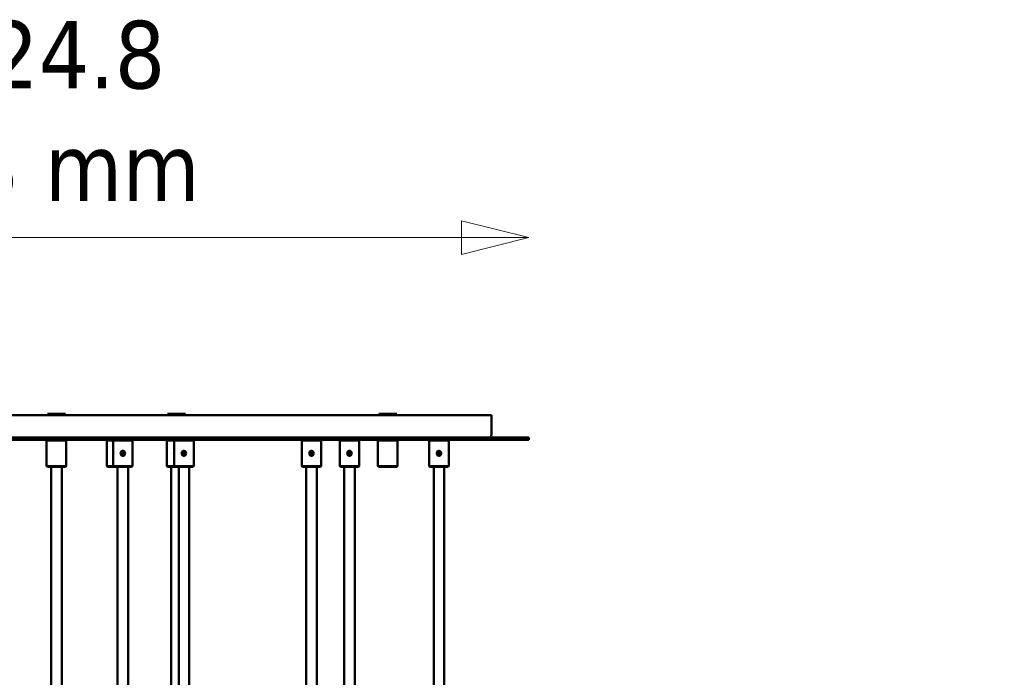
# Model space of a CAD drawing. Header units: millimetres. Extents: x 849 to 4035, y 828 to 3843.
# Tile 58 of 105: x 2254 to 2910, y 2133 to 2572. Entities that reach past the tile are written whole.
import ezdxf

# ---------------------------------------------------------------- set-up
doc = ezdxf.new("R2010")
doc.units = ezdxf.units.MM
doc.header["$LTSCALE"] = 15
doc.layers.add('Widoczne (ISO)', color=7, linetype='Continuous', lineweight=50)
doc.layers.add('Wymiar (ISO)', color=7, linetype='Continuous', lineweight=18)
doc.styles.add('Tekst notatki (ISO)', font='tahoma.ttf')
doc.dimstyles.new('Domyślne (ISO)', dxfattribs={"dimscale": 15, "dimtxt": 3, "dimasz": 3, "dimexe": 3.175, "dimexo": 0, "dimgap": 0.762, "dimtad": 1, "dimdec": 1, "dimlfac": 0.03937, "dimrnd": 1e-08, "dimzin": 0, "dimdsep": 46, "dimtxsty": 'Tekst notatki (ISO)', "dimblk": 'Filled-1', "dimcen": 0.09, "dimdle": 10, "dimse1": 1, "dimse2": 1, "dimclrd": 256, "dimclre": 256, "dimclrt": 256, "dimadec": 0, "dimazin": 0, "dimtfac": 0.666667, "dimtmove": 0, "dimatfit": 3, "dimfxl": 1, "dimtolj": 1, "dimlwd": 15, "dimlwe": 15, "dimarcsym": 0})

# ---------------------------------------------------------------- blocks, each defined once
blk = doc.blocks.new('Filled-1')
at = {"color": 0}
for p, q in [((0, 0), (-1, 0.25)), ((-1, 0.25), (-1, -0.25)), ((-1, 0), (0, 0)), ((-1, -0.25), (0, 0))]:
    blk.add_line(p, q, dxfattribs=at)
at = {"color": 0, "flags": 128}
blk.add_lwpolyline([(-1, -0.25), (0, 0), (-1, 0.25), (-1, -0.25)], dxfattribs=at)
at = {"color": 0}
blk.add_solid([(-1, -0.25), (0, 0), (-1, 0.25), (-1, -0.25)], dxfattribs=at)
blk = doc.blocks.new('*D4')
at = {"layer": 'Defpoints', "color": 0, "transparency": 16777216}
for p in [(1963.48, 2426.32), (1963.48, 2291.6), (2593.48, 2291.6)]:
    blk.add_point(p, dxfattribs=at)
at = {"layer": 'Wymiar (ISO)', "lineweight": 15, "transparency": 16777216}
blk.add_line((2548.48, 2426.32), (2008.48, 2426.32), dxfattribs=at)
at = {"layer": 'Wymiar (ISO)', "lineweight": 15, "transparency": 16777216, "xscale": 45, "yscale": 45, "zscale": 45, "rotation": 180}
blk.add_blockref('Filled-1', (1963.48, 2426.32), dxfattribs=at)
at = {"layer": 'Wymiar (ISO)', "lineweight": 15, "transparency": 16777216, "xscale": 45, "yscale": 45, "zscale": 45}
blk.add_blockref('Filled-1', (2593.48, 2426.32), dxfattribs=at)
at = {"layer": 'Wymiar (ISO)', "lineweight": 18, "transparency": 16777216, "insert": (2186.26, 2570.74), "char_height": 45, "attachment_point": 1, "style": 'Tekst notatki (ISO)'}
blk.add_mtext('\\A1;{\\fAIGDT|b0|i0;\\ln}\\fTahoma|b0|i0;24.8\\P63 mm', dxfattribs=at)
blk = doc.blocks.new('*D7')
at = {"layer": 'Defpoints', "color": 0, "transparency": 16777216}
for p in [(2505.32, 2308.97), (3058.48, 2308.97), (2278.48, 1176.06)]:
    blk.add_point(p, dxfattribs=at)
at = {"layer": 'Wymiar (ISO)', "lineweight": 15, "transparency": 16777216}
blk.add_line((3058.48, 1221.06), (3058.48, 2263.97), dxfattribs=at)
at = {"layer": 'Wymiar (ISO)', "lineweight": 15, "transparency": 16777216, "xscale": 45, "yscale": 45, "zscale": 45}
for p, rotation in [((3058.48, 2308.97), 90), ((3058.48, 1176.06), 270)]:
    blk.add_blockref('Filled-1', p, dxfattribs=dict(at, rotation=rotation))
at = {"layer": 'Wymiar (ISO)', "lineweight": 18, "transparency": 16777216, "insert": (2924.33, 1618.7), "char_height": 45, "attachment_point": 1, "rotation": 90, "style": 'Tekst notatki (ISO)'}
blk.add_mtext('\\A1;44.6\\P1133 mm', dxfattribs=at)

msp = doc.modelspace()

# ---------------------------------------------------------------- linework, layer by layer
at = {"layer": 'Widoczne (ISO)'}
for p, q in [((2568.48, 2308.1), (1988.48, 2308.1)), ((2284.48, 2308.97), (2272.48, 2308.97)), ((2273.98, 2308.1), (2272.48, 2308.97)), ((2282.98, 2308.1), (2284.48, 2308.97)), ((2364.48, 2308.97), (2352.48, 2308.97)), ((2353.98, 2308.1), (2352.48, 2308.97)), ((2362.98, 2308.1), (2364.48, 2308.97)), ((2505.32, 2308.97), (2493.32, 2308.97)), ((2494.82, 2308.1), (2493.32, 2308.97)), ((2503.82, 2308.1), (2505.32, 2308.97)), ((2568.48, 2295.1), (2568.48, 2308.1)), ((2593.48, 2293.1), (1963.48, 2293.1)), ((1963.48, 2291.6), (2593.48, 2291.6)), ((2272.48, 2291.6), (2271.98, 2291.1)), ((2284.98, 2291.1), (2271.98, 2291.1)), ((2271.98, 2274.1), (2271.98, 2291.1)), ((2284.48, 2291.6), (2284.98, 2291.1)), ((2284.98, 2274.1), (2284.98, 2291.1)), ((2312.48, 2291.6), (2311.98, 2291.1)), ((2316.26, 2291.1), (2311.98, 2291.1)), ((2311.98, 2274.1), (2311.98, 2291.1)), ((2316.76, 2291.6), (2316.26, 2291.1)), ((2329.26, 2291.1), (2316.26, 2291.1)), ((2316.26, 2274.1), (2316.26, 2291.1)), ((2328.76, 2291.6), (2329.26, 2291.1)), ((2329.26, 2274.1), (2329.26, 2291.1)), ((2352.48, 2291.6), (2351.98, 2291.1)), ((2356.98, 2291.1), (2351.98, 2291.1)), ((2351.98, 2274.1), (2351.98, 2291.1)), ((2357.48, 2291.6), (2356.98, 2291.1)), ((2369.98, 2291.1), (2356.98, 2291.1)), ((2356.98, 2274.1), (2356.98, 2291.1)), ((2369.48, 2291.6), (2369.98, 2291.1)), ((2369.98, 2274.1), (2369.98, 2291.1)), ((2442.48, 2291.6), (2441.98, 2291.1)), ((2454.98, 2291.1), (2441.98, 2291.1)), ((2441.98, 2274.1), (2441.98, 2291.1)), ((2454.48, 2291.6), (2454.98, 2291.1)), ((2454.98, 2274.1), (2454.98, 2291.1)), ((2467.82, 2291.6), (2467.32, 2291.1)), ((2480.32, 2291.1), (2467.32, 2291.1)), ((2467.32, 2274.1), (2467.32, 2291.1)), ((2479.82, 2291.6), (2480.32, 2291.1)), ((2480.32, 2274.1), (2480.32, 2291.1)), ((2493.32, 2291.6), (2492.82, 2291.1)), ((2505.82, 2291.1), (2492.82, 2291.1)), ((2492.82, 2274.1), (2492.82, 2291.1)), ((2505.32, 2291.6), (2505.82, 2291.1)), ((2505.82, 2274.1), (2505.82, 2291.1)), ((2527.48, 2291.6), (2526.98, 2291.1)), ((2539.98, 2291.1), (2526.98, 2291.1)), ((2526.98, 2274.1), (2526.98, 2291.1)), ((2539.48, 2291.6), (2539.98, 2291.1)), ((2539.98, 2274.1), (2539.98, 2291.1)), ((2593.48, 2293.1), (2593.48, 2291.6)), ((2321.9, 2282.6), (2322.33, 2283.35)), ((2322.33, 2281.85), (2321.9, 2282.6)), ((2322.33, 2283.35), (2323.2, 2283.35)), ((2323.2, 2281.85), (2322.33, 2281.85)), ((2323.2, 2283.35), (2323.63, 2282.6)), ((2323.63, 2282.6), (2323.2, 2281.85)), ((2362.62, 2282.6), (2363.05, 2283.35)), ((2363.05, 2281.85), (2362.62, 2282.6)), ((2363.05, 2283.35), (2363.92, 2283.35)), ((2363.92, 2281.85), (2363.05, 2281.85)), ((2363.92, 2283.35), (2364.35, 2282.6)), ((2364.35, 2282.6), (2363.92, 2281.85)), ((2447.62, 2282.6), (2448.05, 2283.35)), ((2448.05, 2281.85), (2447.62, 2282.6)), ((2448.05, 2283.35), (2448.92, 2283.35)), ((2448.92, 2281.85), (2448.05, 2281.85)), ((2448.92, 2283.35), (2449.35, 2282.6)), ((2449.35, 2282.6), (2448.92, 2281.85)), ((2472.96, 2282.6), (2473.39, 2283.35)), ((2473.39, 2281.85), (2472.96, 2282.6)), ((2473.39, 2283.35), (2474.26, 2283.35)), ((2474.26, 2281.85), (2473.39, 2281.85)), ((2474.26, 2283.35), (2474.69, 2282.6)), ((2474.69, 2282.6), (2474.26, 2281.85)), ((2532.62, 2282.6), (2533.05, 2283.35)), ((2533.05, 2281.85), (2532.62, 2282.6)), ((2533.05, 2283.35), (2533.92, 2283.35)), ((2533.92, 2281.85), (2533.05, 2281.85)), ((2533.92, 2283.35), (2534.35, 2282.6)), ((2534.35, 2282.6), (2533.92, 2281.85)), ((2271.98, 2274.1), (2284.98, 2274.1)), ((2272.48, 2273.6), (2271.98, 2274.1)), ((2284.48, 2273.6), (2272.48, 2273.6)), ((2274.98, 2273.6), (2274.98, 1731.94)), ((2281.98, 2273.6), (2281.98, 1739.73)), ((2284.48, 2273.6), (2284.98, 2274.1)), ((2311.98, 2274.1), (2316.26, 2274.1)), ((2312.48, 2273.6), (2311.98, 2274.1)), ((2316.76, 2273.6), (2312.48, 2273.6)), ((2316.26, 2274.1), (2329.26, 2274.1)), ((2316.76, 2273.6), (2316.26, 2274.1)), ((2328.76, 2273.6), (2316.76, 2273.6)), ((2319.26, 2273.6), (2319.26, 1773.6)), ((2326.26, 2273.6), (2326.26, 1773.6)), ((2328.76, 2273.6), (2329.26, 2274.1)), ((2351.98, 2274.1), (2356.98, 2274.1)), ((2352.48, 2273.6), (2351.98, 2274.1)), ((2357.48, 2273.6), (2352.48, 2273.6)), ((2354.98, 2273.6), (2354.98, 1746.38)), ((2356.98, 2274.1), (2369.98, 2274.1)), ((2357.48, 2273.6), (2356.98, 2274.1)), ((2369.48, 2273.6), (2357.48, 2273.6)), ((2359.98, 2273.6), (2359.98, 1742.8)), ((2366.98, 2273.6), (2366.98, 1736.24)), ((2369.48, 2273.6), (2369.98, 2274.1)), ((2441.98, 2274.1), (2454.98, 2274.1)), ((2442.48, 2273.6), (2441.98, 2274.1)), ((2454.48, 2273.6), (2442.48, 2273.6)), ((2444.98, 2273.6), (2444.98, 1748.39)), ((2451.98, 2273.6), (2451.98, 1751.68)), ((2454.48, 2273.6), (2454.98, 2274.1)), ((2467.32, 2274.1), (2480.32, 2274.1)), ((2467.82, 2273.6), (2467.32, 2274.1)), ((2479.82, 2273.6), (2467.82, 2273.6)), ((2470.32, 2273.6), (2470.32, 1773.6)), ((2477.32, 2273.6), (2477.32, 1773.6)), ((2479.82, 2273.6), (2480.32, 2274.1)), ((2492.82, 2274.1), (2505.82, 2274.1)), ((2493.32, 2273.6), (2492.82, 2274.1)), ((2505.32, 2273.6), (2493.32, 2273.6)), ((2505.32, 2273.6), (2505.82, 2274.1)), ((2526.98, 2274.1), (2539.98, 2274.1)), ((2527.48, 2273.6), (2526.98, 2274.1)), ((2539.48, 2273.6), (2527.48, 2273.6)), ((2529.98, 2273.6), (2529.98, 1773.6)), ((2536.98, 2273.6), (2536.98, 1773.6)), ((2539.48, 2273.6), (2539.98, 2274.1))]:
    msp.add_line(p, q, dxfattribs=at)
for centre in [(2322.76, 2282.6), (2363.48, 2282.6), (2448.48, 2282.6), (2473.82, 2282.6), (2533.48, 2282.6)]:
    msp.add_circle(centre, 1.5, dxfattribs=at)
msp.add_arc((2566.48, 2295.1), 2, 270, 0, dxfattribs=at)
for points, knots in [([(2321.51, 2283.64), (2321.55, 2283.68), (2321.58, 2283.71), (2321.76, 2283.89), (2321.94, 2284.02), (2322.34, 2284.18), (2322.56, 2284.22), (2322.76, 2284.22)], [0.5983496, 0.5983496, 0.5983496, 0.5983496, 0.6134159, 0.6134159, 0.6747524, 0.6747524, 0.7360889, 0.7360889, 0.7360889, 0.7360889]), ([(2322.76, 2280.98), (2322.56, 2280.98), (2322.34, 2281.02), (2321.94, 2281.19), (2321.76, 2281.31), (2321.58, 2281.49), (2321.55, 2281.53), (2321.51, 2281.57)], [0.245363, 0.245363, 0.245363, 0.245363, 0.3066995, 0.3066995, 0.368036, 0.368036, 0.3831023, 0.3831023, 0.3831023, 0.3831023]), ([(2322.76, 2284.22), (2322.97, 2284.22), (2323.18, 2284.18), (2323.58, 2284.02), (2323.77, 2283.89), (2323.94, 2283.71), (2323.98, 2283.68), (2324.01, 2283.64)], [0.7360889, 0.7360889, 0.7360889, 0.7360889, 0.7974254, 0.7974254, 0.8587619, 0.8587619, 0.8738283, 0.8738283, 0.8738283, 0.8738283]), ([(2324.01, 2281.57), (2323.98, 2281.53), (2323.94, 2281.49), (2323.77, 2281.31), (2323.58, 2281.19), (2323.18, 2281.02), (2322.97, 2280.98), (2322.76, 2280.98)], [1.0890755, 1.0890755, 1.0890755, 1.0890755, 1.1041419, 1.1041419, 1.1654784, 1.1654784, 1.2268149, 1.2268149, 1.2268149, 1.2268149]), ([(2356.98, 2281.99), (2356.9, 2282.18), (2356.86, 2282.4), (2356.86, 2282.8), (2356.9, 2283.02), (2356.98, 2283.22)], [0.4300978, 0.4300978, 0.4300978, 0.4300978, 0.4907259, 0.4907259, 0.5513541, 0.5513541, 0.5513541, 0.5513541]), ([(2362.23, 2283.64), (2362.27, 2283.68), (2362.3, 2283.71), (2362.48, 2283.89), (2362.66, 2284.02), (2363.06, 2284.18), (2363.28, 2284.22), (2363.48, 2284.22)], [0.5983496, 0.5983496, 0.5983496, 0.5983496, 0.6134159, 0.6134159, 0.6747524, 0.6747524, 0.7360889, 0.7360889, 0.7360889, 0.7360889]), ([(2363.48, 2280.98), (2363.28, 2280.98), (2363.06, 2281.02), (2362.66, 2281.19), (2362.48, 2281.31), (2362.3, 2281.49), (2362.27, 2281.53), (2362.23, 2281.57)], [0.245363, 0.245363, 0.245363, 0.245363, 0.3066995, 0.3066995, 0.368036, 0.368036, 0.3831023, 0.3831023, 0.3831023, 0.3831023]), ([(2363.48, 2284.22), (2363.69, 2284.22), (2363.9, 2284.18), (2364.3, 2284.02), (2364.49, 2283.89), (2364.66, 2283.71), (2364.7, 2283.68), (2364.73, 2283.64)], [0.7360889, 0.7360889, 0.7360889, 0.7360889, 0.7974254, 0.7974254, 0.8587619, 0.8587619, 0.8738283, 0.8738283, 0.8738283, 0.8738283]), ([(2364.73, 2281.57), (2364.7, 2281.53), (2364.66, 2281.49), (2364.49, 2281.31), (2364.3, 2281.19), (2363.9, 2281.02), (2363.69, 2280.98), (2363.48, 2280.98)], [1.0890755, 1.0890755, 1.0890755, 1.0890755, 1.1041419, 1.1041419, 1.1654784, 1.1654784, 1.2268149, 1.2268149, 1.2268149, 1.2268149]), ([(2447.23, 2283.64), (2447.27, 2283.68), (2447.3, 2283.71), (2447.48, 2283.89), (2447.66, 2284.02), (2448.06, 2284.18), (2448.28, 2284.22), (2448.48, 2284.22)], [0.5983496, 0.5983496, 0.5983496, 0.5983496, 0.6134159, 0.6134159, 0.6747524, 0.6747524, 0.7360889, 0.7360889, 0.7360889, 0.7360889]), ([(2448.48, 2280.98), (2448.28, 2280.98), (2448.06, 2281.02), (2447.66, 2281.19), (2447.48, 2281.31), (2447.3, 2281.49), (2447.27, 2281.53), (2447.23, 2281.57)], [0.245363, 0.245363, 0.245363, 0.245363, 0.3066995, 0.3066995, 0.368036, 0.368036, 0.3831023, 0.3831023, 0.3831023, 0.3831023]), ([(2448.48, 2284.22), (2448.69, 2284.22), (2448.9, 2284.18), (2449.3, 2284.02), (2449.49, 2283.89), (2449.66, 2283.71), (2449.7, 2283.68), (2449.73, 2283.64)], [0.7360889, 0.7360889, 0.7360889, 0.7360889, 0.7974254, 0.7974254, 0.8587619, 0.8587619, 0.8738283, 0.8738283, 0.8738283, 0.8738283]), ([(2449.73, 2281.57), (2449.7, 2281.53), (2449.66, 2281.49), (2449.49, 2281.31), (2449.3, 2281.19), (2448.9, 2281.02), (2448.69, 2280.98), (2448.48, 2280.98)], [1.0890755, 1.0890755, 1.0890755, 1.0890755, 1.1041419, 1.1041419, 1.1654784, 1.1654784, 1.2268149, 1.2268149, 1.2268149, 1.2268149]), ([(2472.58, 2283.64), (2472.61, 2283.68), (2472.64, 2283.71), (2472.82, 2283.89), (2473, 2284.02), (2473.4, 2284.18), (2473.62, 2284.22), (2473.82, 2284.22)], [0.5983496, 0.5983496, 0.5983496, 0.5983496, 0.6134159, 0.6134159, 0.6747524, 0.6747524, 0.7360889, 0.7360889, 0.7360889, 0.7360889]), ([(2473.82, 2280.98), (2473.62, 2280.98), (2473.4, 2281.02), (2473, 2281.19), (2472.82, 2281.31), (2472.64, 2281.49), (2472.61, 2281.53), (2472.58, 2281.57)], [0.245363, 0.245363, 0.245363, 0.245363, 0.3066995, 0.3066995, 0.368036, 0.368036, 0.3831023, 0.3831023, 0.3831023, 0.3831023]), ([(2473.82, 2284.22), (2474.03, 2284.22), (2474.25, 2284.18), (2474.65, 2284.02), (2474.83, 2283.89), (2475.01, 2283.71), (2475.04, 2283.68), (2475.07, 2283.64)], [0.7360889, 0.7360889, 0.7360889, 0.7360889, 0.7974254, 0.7974254, 0.8587619, 0.8587619, 0.8738283, 0.8738283, 0.8738283, 0.8738283]), ([(2475.07, 2281.57), (2475.04, 2281.53), (2475.01, 2281.49), (2474.83, 2281.31), (2474.65, 2281.19), (2474.25, 2281.02), (2474.03, 2280.98), (2473.82, 2280.98)], [1.0890755, 1.0890755, 1.0890755, 1.0890755, 1.1041419, 1.1041419, 1.1654784, 1.1654784, 1.2268149, 1.2268149, 1.2268149, 1.2268149]), ([(2532.23, 2283.64), (2532.27, 2283.68), (2532.3, 2283.71), (2532.48, 2283.89), (2532.66, 2284.02), (2533.06, 2284.18), (2533.28, 2284.22), (2533.48, 2284.22)], [0.5983496, 0.5983496, 0.5983496, 0.5983496, 0.6134159, 0.6134159, 0.6747524, 0.6747524, 0.7360889, 0.7360889, 0.7360889, 0.7360889]), ([(2533.48, 2280.98), (2533.28, 2280.98), (2533.06, 2281.02), (2532.66, 2281.19), (2532.48, 2281.31), (2532.3, 2281.49), (2532.27, 2281.53), (2532.23, 2281.57)], [0.245363, 0.245363, 0.245363, 0.245363, 0.3066995, 0.3066995, 0.368036, 0.368036, 0.3831023, 0.3831023, 0.3831023, 0.3831023]), ([(2533.48, 2284.22), (2533.69, 2284.22), (2533.9, 2284.18), (2534.3, 2284.02), (2534.49, 2283.89), (2534.66, 2283.71), (2534.7, 2283.68), (2534.73, 2283.64)], [0.7360889, 0.7360889, 0.7360889, 0.7360889, 0.7974254, 0.7974254, 0.8587619, 0.8587619, 0.8738283, 0.8738283, 0.8738283, 0.8738283]), ([(2534.73, 2281.57), (2534.7, 2281.53), (2534.66, 2281.49), (2534.49, 2281.31), (2534.3, 2281.19), (2533.9, 2281.02), (2533.69, 2280.98), (2533.48, 2280.98)], [1.0890755, 1.0890755, 1.0890755, 1.0890755, 1.1041419, 1.1041419, 1.1654784, 1.1654784, 1.2268149, 1.2268149, 1.2268149, 1.2268149])]:
    msp.add_open_spline(points, degree=3, knots=knots, dxfattribs=at)

# ---------------------------------------------------------------- dimensions: what is measured, and where the dimension line sits
at = {"layer": 'Wymiar (ISO)', "lineweight": 18}
for base, p1, p2, angle, text, picture, middle in [((1963.48, 2426.32), (2593.48, 2291.6), (1963.48, 2291.6), 180, '{\\fAIGDT|b0|i0;\\ln}\\fTahoma|b0|i0;<>\\P63 mm', '*D4', (2278.48, 2426.32)), ((3058.48, 2308.97), (2278.48, 1176.06), (2505.32, 2308.97), 270, '<>\\P1133 mm', '*D7', (3058.48, 1742.58))]:
    dim = msp.add_linear_dim(base=base, p1=p1, p2=p2, angle=angle, text=text, dimstyle='Domyślne (ISO)', override={"dimgap": 0.762, "dimdec": 1, "dimlfac": 0.03937, "dimpost": '\\X', "dimse1": 1, "dimse2": 1, "dimtol": 0, "dimlim": 0, "dimtp": 0, "dimtm": 0, "dimtdec": 2, "dimtofl": 0, "dimatfit": 1, "dimtvp": -0.25}, dxfattribs=at)
    dim.commit()
    dim.dimension.update_dxf_attribs({"geometry": picture, "text_midpoint": middle, "dimtype": 160})

doc.saveas('drawing.dxf')
